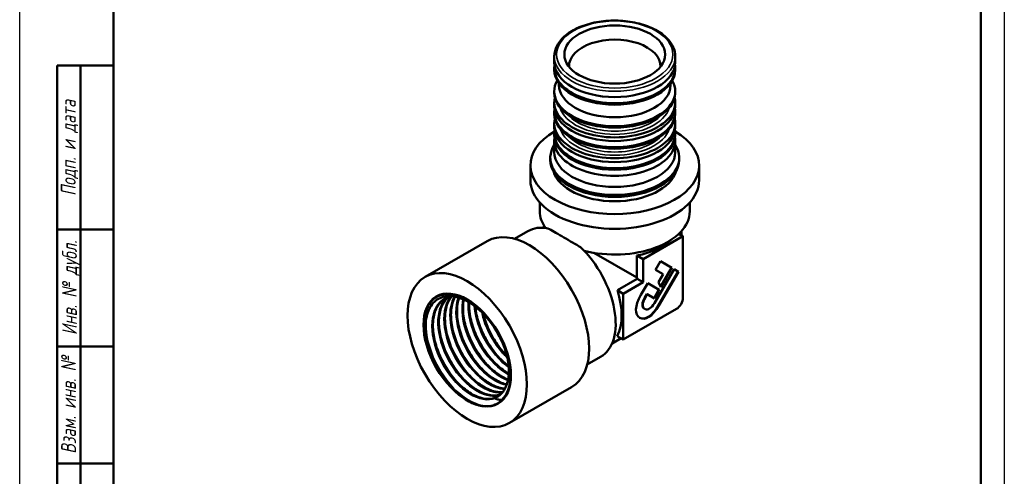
# Model space of a CAD drawing. Header units: millimetres. Extents: x -258 to 890, y -69 to 356.
# Tile 3 of 6: x 0 to 210, y 62 to 160. Entities that reach past the tile are written whole.
import ezdxf
from ezdxf.enums import TextEntityAlignment as Align

# ---------------------------------------------------------------- set-up
doc = ezdxf.new("R2010")
doc.units = ezdxf.units.MM
for name, color, linetype, lineweight in [('Видимые тонкие (ГОСТ)', 7, 'Continuous', 35), ('Видимый контур (ГОСТ)', 7, 'Continuous', 50), ('Кромка (ГОСТ)', 7, 'Continuous', 50), ('Обозначение (ГОСТ)', 7, 'Continuous', 25), ('Эскизная геометрия (ГОСТ)', 7, 'Continuous', 50)]:
    doc.layers.add(name, color=color, linetype=linetype, lineweight=lineweight)
doc.styles.get("Standard").update_dxf_attribs({"font": 'GOST Common Italic.ttf'})
doc.styles.add('Альтернативный текст (ГОСТ)', font='txt', dxfattribs={"width": 0.8})

# ---------------------------------------------------------------- blocks, each defined once
blk = doc.blocks.new('ГОСТ - Доп. графы 1')
at = {"layer": 'Эскизная геометрия (ГОСТ)'}
for p, q in [((-12, 0), (-12, 145)), ((-12, 145), (0, 145)), ((-7, 145), (-7, 0)), ((-12, 110), (-7, 110)), ((-7, 110), (0, 110)), ((-12, 85), (-7, 85)), ((-7, 85), (0, 85)), ((-12, 60), (-7, 60)), ((-7, 60), (0, 60)), ((-12, 25), (-7, 25)), ((-7, 25), (0, 25)), ((0, 0), (-12, 0))]:
    blk.add_line(p, q, dxfattribs=at)
at = {"layer": 'Обозначение (ГОСТ)', "char_height": 3.17, "attachment_point": 5, "rotation": 90, "style": 'Альтернативный текст (ГОСТ)'}
for s, insert, width in [('\\fGOST Common|b0|i1;\\H3.1700;Подп. и дата', (-9.37, 127.41), 34.7679), ('\\fGOST Common|b0|i1;\\H3.1700;Инв. № дубл.', (-8.95, 97.55), 24.8438), ('\\fGOST Common|b0|i1;\\H3.1700;Взам. инв. №', (-9.58, 72.53), 24.8669), ('\\fGOST Common|b0|i1;\\H3.1700;Подп. и дата', (-9.5, 42.47), 35.1486), ('\\fGOST Common|b0|i1;\\H3.1700;Инв. № подл.', (-9.5, 12.41), 24.9618)]:
    blk.add_mtext(s, dxfattribs=dict(at, insert=insert, width=width))
at = {"layer": 'Обозначение (ГОСТ)', "lineweight": 30, "width": 0.8, "flags": 17}
for tag, p in [('Подп._и_дата_2', (-3.53, 127.51)), ('Инв._номер_дубликата', (-3.41, 97.47)), ('Взамен_инв._номера', (-3.46, 72.53)), ('Подп._и_дата_1', (-3.42, 42.35)), ('ИНВЕНТАРНЫЙ_НОМЕР', (-3.33, 12.68))]:
    blk.add_attdef(tag, text='', height=3.17, rotation=90, dxfattribs=at).set_placement(p, align=Align.MIDDLE_CENTER)
blk = doc.blocks.new('Рамки ГОСТ_ граница 297x210')
at = {"layer": 'Кромка (ГОСТ)', "lineweight": 25}
for p, q in [((0, 0), (0, 297)), ((210, 297), (210, 0))]:
    blk.add_line(p, q, dxfattribs=at)
at = {"layer": 'Кромка (ГОСТ)'}
for p, q in [((20, 292), (20, 5)), ((205, 5), (205, 292))]:
    blk.add_line(p, q, dxfattribs=at)

msp = doc.modelspace()

# ---------------------------------------------------------------- linework, layer by layer
at = {"layer": 'Видимые тонкие (ГОСТ)'}
for p, q in [((133.402, 100.41), (133.331, 100.451)), ((136.319, 98.763), (136.248, 98.804))]:
    msp.add_line(p, q, dxfattribs=at)
msp.add_ellipse((126.918, 152.338), major_axis=(-12.4, 0), ratio=0.5773503, dxfattribs=at)
for centre, major_axis, start_param, end_param in [((126.918, 151.93), (12.9, 0), 3.1415927, 6.2831853), ((126.918, 142.1), (11.8, 0), 3.3106903, 6.1140877), ((126.918, 142.508), (-11.3, 0), 0.484993, 2.6565997), ((126.918, 137.642), (11.8, 0), 3.3183292, 6.1064488), ((126.918, 138.05), (-11.3, 0), 0.5013186, 2.640274)]:
    msp.add_ellipse(centre, major_axis=major_axis, ratio=0.5773503, start_param=start_param, end_param=end_param, dxfattribs=at)
for points, knots in [([(91.983, 100.74), (91.309, 100.62), (90.693, 100.365), (90.161, 99.974), (88.717, 98.917), (87.902, 96.876), (87.913, 94.374), (87.924, 91.968), (88.696, 89.159), (90.031, 86.616), (91.361, 84.085), (93.237, 81.84), (95.199, 80.412), (97.162, 78.984), (99.194, 78.385), (100.795, 78.752), (101.001, 78.799), (101.199, 78.862), (101.39, 78.939)], [69.6889468, 69.6889468, 69.6889468, 69.6889468, 69.965521, 69.965521, 69.965521, 70.7152713, 70.7152713, 70.7152713, 71.4362896, 71.4362896, 71.4362896, 72.1542256, 72.1542256, 72.1542256, 72.8724894, 72.8724894, 72.8724894, 72.9645224, 72.9645224, 72.9645224, 72.9645224]), ([(91.056, 100.384), (90.289, 99.668), (89.73, 98.651), (89.439, 97.407), (88.956, 95.34), (89.218, 92.665), (90.151, 90.019), (91.083, 87.376), (92.676, 84.785), (94.534, 82.863), (96.39, 80.942), (98.494, 79.705), (100.331, 79.441), (101.025, 79.341), (101.678, 79.381), (102.27, 79.55)], [63.7533105, 63.7533105, 63.7533105, 63.7533105, 64.1870841, 64.1870841, 64.1870841, 64.9078251, 64.9078251, 64.9078251, 65.6277059, 65.6277059, 65.6277059, 66.3468028, 66.3468028, 66.3468028, 66.6185227, 66.6185227, 66.6185227, 66.6185227]), ([(91.909, 100.673), (91.687, 100.405), (91.489, 100.106), (91.317, 99.779), (90.435, 98.099), (90.249, 95.667), (90.79, 93.061), (91.331, 90.455), (92.594, 87.698), (94.265, 85.443), (95.935, 83.189), (97.996, 81.456), (99.944, 80.653), (100.997, 80.219), (102.012, 80.059), (102.917, 80.166)], [57.5554411, 57.5554411, 57.5554411, 57.5554411, 57.6957551, 57.6957551, 57.6957551, 58.4151669, 58.4151669, 58.4151669, 59.1341997, 59.1341997, 59.1341997, 59.8528724, 59.8528724, 59.8528724, 60.2413179, 60.2413179, 60.2413179, 60.2413179]), ([(92.684, 100.663), (92.006, 99.446), (91.687, 97.826), (91.783, 96.002), (91.913, 93.528), (92.806, 90.702), (94.233, 88.202), (95.66, 85.704), (97.607, 83.554), (99.591, 82.265), (100.909, 81.409), (102.235, 80.938), (103.424, 80.879)], [51.3914919, 51.3914919, 51.3914919, 51.3914919, 51.9245139, 51.9245139, 51.9245139, 52.647651, 52.647651, 52.647651, 53.3702538, 53.3702538, 53.3702538, 53.8501974, 53.8501974, 53.8501974, 53.8501974]), ([(93.54, 100.463), (93.374, 100.007), (93.248, 99.512), (93.167, 98.984), (92.831, 96.808), (93.245, 94.085), (94.299, 91.461), (95.352, 88.838), (97.035, 86.335), (98.933, 84.547), (100.528, 83.044), (102.262, 82.055), (103.831, 81.728)], [45.2362737, 45.2362737, 45.2362737, 45.2362737, 45.410763, 45.410763, 45.410763, 46.1294097, 46.1294097, 46.1294097, 46.847884, 46.847884, 46.847884, 47.4517168, 47.4517168, 47.4517168, 47.4517168]), ([(94.522, 100.109), (94.191, 98.432), (94.311, 96.399), (94.876, 94.309), (95.588, 91.671), (97.002, 88.967), (98.765, 86.841), (100.404, 84.864), (102.331, 83.403), (104.132, 82.748)], [39.0844577, 39.0844577, 39.0844577, 39.0844577, 39.6548214, 39.6548214, 39.6548214, 40.3750164, 40.3750164, 40.3750164, 41.0446713, 41.0446713, 41.0446713, 41.0446713]), ([(95.642, 99.547), (95.598, 98.839), (95.621, 98.088), (95.715, 97.31), (96.022, 94.764), (97.081, 91.949), (98.623, 89.539), (100.164, 87.13), (102.174, 85.147), (104.156, 84.063), (104.206, 84.036), (104.256, 84.009), (104.306, 83.983)], [32.9421462, 32.9421462, 32.9421462, 32.9421462, 33.1628112, 33.1628112, 33.1628112, 33.8851156, 33.8851156, 33.8851156, 34.6071661, 34.6071661, 34.6071661, 34.6253787, 34.6253787, 34.6253787, 34.6253787]), ([(96.94, 98.695), (97.085, 96.771), (97.663, 94.656), (98.599, 92.654), (99.819, 90.049), (101.635, 87.659), (103.594, 86.06), (103.83, 85.868), (104.067, 85.688), (104.305, 85.519)], [26.8181298, 26.8181298, 26.8181298, 26.8181298, 27.3746383, 27.3746383, 27.3746383, 28.0991535, 28.0991535, 28.0991535, 28.1862203, 28.1862203, 28.1862203, 28.1862203]), ([(98.535, 97.33), (98.635, 96.87), (98.757, 96.405), (98.9, 95.939), (99.71, 93.3), (101.202, 90.649), (103.005, 88.613), (103.332, 88.244), (103.668, 87.895), (104.012, 87.57)], [20.73245031, 20.73245031, 20.73245031, 20.73245031, 20.85929989, 20.85929989, 20.85929989, 21.57759184, 21.57759184, 21.57759184, 21.70783477, 21.70783477, 21.70783477, 21.70783477]), ([(98.899, 96.859), (99.328, 95.362), (99.95, 93.85), (100.732, 92.423), (101.623, 90.798), (102.717, 89.292), (103.909, 88.023)], [14.54296829, 14.54296829, 14.54296829, 14.54296829, 14.91524737, 14.91524737, 14.91524737, 15.33934452, 15.33934452, 15.33934452, 15.33934452]), ([(86.769, 96.235), (86.753, 96.124), (86.74, 96.011), (86.728, 95.897), (86.473, 93.483), (87.014, 90.531), (88.216, 87.72), (89.412, 84.921), (91.252, 82.283), (93.302, 80.405), (95.356, 78.523), (97.605, 77.419), (99.519, 77.341), (100.46, 77.303), (101.32, 77.505), (102.048, 77.936)], [70.5574527, 70.5574527, 70.5574527, 70.5574527, 70.5907864, 70.5907864, 70.5907864, 71.29636, 71.29636, 71.29636, 71.9986399, 71.9986399, 71.9986399, 72.7023995, 72.7023995, 72.7023995, 73.0483438, 73.0483438, 73.0483438, 73.0483438]), ([(95.043, 94.636), (95.704, 92.341), (96.829, 90.01), (98.252, 88.004), (98.862, 87.142), (99.526, 86.344), (100.221, 85.626)], [33.39252421, 33.39252421, 33.39252421, 33.39252421, 33.96334702, 33.96334702, 33.96334702, 34.20836725, 34.20836725, 34.20836725, 34.20836725]), ([(96.33, 95.377), (96.898, 93.404), (97.804, 91.403), (98.955, 89.606), (99.717, 88.417), (100.584, 87.321), (101.506, 86.368)], [27.10933891, 27.10933891, 27.10933891, 27.10933891, 27.60015957, 27.60015957, 27.60015957, 27.92518194, 27.92518194, 27.92518194, 27.92518194]), ([(97.614, 96.118), (98.086, 94.474), (98.791, 92.811), (99.682, 91.264), (100.569, 89.723), (101.637, 88.305), (102.79, 87.109)], [20.8261536, 20.8261536, 20.8261536, 20.8261536, 21.23499969, 21.23499969, 21.23499969, 21.64199663, 21.64199663, 21.64199663, 21.64199663]), ([(91.189, 92.411), (91.217, 92.311), (91.247, 92.211), (91.277, 92.11), (92.14, 89.266), (93.728, 86.4), (95.66, 84.17), (95.891, 83.903), (96.127, 83.645), (96.367, 83.398)], [52.24208013, 52.24208013, 52.24208013, 52.24208013, 52.2670102, 52.2670102, 52.2670102, 52.97337417, 52.97337417, 52.97337417, 53.05792317, 53.05792317, 53.05792317, 53.05792317]), ([(92.473, 93.153), (93.247, 90.456), (94.676, 87.714), (96.454, 85.499), (96.839, 85.02), (97.24, 84.566), (97.652, 84.141)], [45.95889483, 45.95889483, 45.95889483, 45.95889483, 46.62953098, 46.62953098, 46.62953098, 46.77473786, 46.77473786, 46.77473786, 46.77473786]), ([(93.758, 93.894), (94.485, 91.366), (95.782, 88.795), (97.41, 86.66), (97.894, 86.025), (98.406, 85.431), (98.936, 84.883)], [39.67570952, 39.67570952, 39.67570952, 39.67570952, 40.30460681, 40.30460681, 40.30460681, 40.49155256, 40.49155256, 40.49155256, 40.49155256]), ([(87.024, 90.688), (87.364, 89.351), (87.86, 87.992), (88.495, 86.682), (89.842, 83.901), (91.8, 81.365), (93.907, 79.65), (95.24, 78.566), (96.626, 77.806), (97.93, 77.443)], [71.0455348, 71.0455348, 71.0455348, 71.0455348, 71.3769764, 71.3769764, 71.3769764, 72.0804704, 72.0804704, 72.0804704, 72.5252643, 72.5252643, 72.5252643, 72.5252643]), ([(88.623, 90.927), (88.803, 90.296), (89.017, 89.662), (89.265, 89.033), (90.306, 86.392), (91.933, 83.85), (93.799, 81.914)], [64.80845075, 64.80845075, 64.80845075, 64.80845075, 64.96551099, 64.96551099, 64.96551099, 65.62429378, 65.62429378, 65.62429378, 65.62429378]), ([(89.905, 91.669), (90, 91.337), (90.105, 91.004), (90.219, 90.671), (91.189, 87.842), (92.856, 85.05), (94.824, 82.929), (94.909, 82.837), (94.996, 82.745), (95.083, 82.656)], [58.52526544, 58.52526544, 58.52526544, 58.52526544, 58.60794979, 58.60794979, 58.60794979, 59.31043799, 59.31043799, 59.31043799, 59.34110848, 59.34110848, 59.34110848, 59.34110848])]:
    msp.add_open_spline(points, degree=3, knots=knots, dxfattribs=at)
msp.add_open_spline([(101.172, 94.138), (101.607, 93.207), (102.114, 92.301), (102.68, 91.45)], degree=3, dxfattribs=at)
at = {"layer": 'Видимый контур (ГОСТ)'}
for p, q in [((114.018, 151.93), (114.018, 150.706)), ((139.818, 151.93), (139.818, 150.706)), ((114.018, 149.399), (114.018, 149.073)), ((139.818, 149.399), (139.818, 149.073)), ((115.018, 146.197), (115.018, 145.807)), ((138.818, 146.197), (138.818, 145.807)), ((114.018, 144.5), (114.018, 144.174)), ((139.818, 144.5), (139.818, 144.174)), ((114.018, 142.1), (114.018, 141.316)), ((139.818, 142.1), (139.818, 141.316)), ((114.018, 140.009), (114.018, 139.683)), ((139.818, 140.009), (139.818, 139.683)), ((114.018, 137.642), (114.018, 136.825)), ((139.818, 137.642), (139.818, 136.825)), ((114.018, 135.519), (114.018, 135.192)), ((139.818, 135.519), (139.818, 135.192)), ((114.018, 133.886), (114.018, 131.518)), ((139.818, 133.886), (139.818, 131.518)), ((113.168, 130.293), (113.168, 129.885)), ((140.668, 130.293), (140.668, 129.885)), ((108.918, 125.52), (108.918, 128.66)), ((144.918, 125.52), (144.918, 128.66)), ((110.918, 118.871), (110.918, 120.759)), ((142.918, 118.871), (142.918, 120.759)), ((111.416, 115.365), (111.919, 115.655)), ((105.541, 112.987), (108.405, 114.64)), ((112.128, 115.347), (112.079, 115.318)), ((141.47, 113.529), (132.985, 108.63)), ((140.567, 114.05), (141.47, 113.529)), ((141.168, 114.67), (141.168, 113.703)), ((141.47, 100.465), (141.47, 113.529)), ((86.452, 104.853), (99.715, 112.51)), ((131.637, 104.707), (122.476, 109.996)), ((131.637, 109.408), (132.985, 108.63)), ((131.637, 104.707), (131.637, 109.408)), ((132.985, 108.63), (132.985, 103.731)), ((135.585, 106.372), (136.641, 108.202)), ((136.641, 108.202), (139.116, 106.773)), ((135.369, 99.275), (139.552, 106.521)), ((137.223, 105.426), (135.585, 106.372)), ((140.416, 106.023), (136.248, 98.804)), ((136.266, 103.769), (137.223, 105.426)), ((140.486, 105.982), (136.319, 98.763)), ((139.045, 106.814), (136.707, 102.765)), ((139.116, 106.773), (136.747, 102.672)), ((139.552, 106.521), (140.486, 105.982)), ((127.475, 102.013), (131.718, 104.462)), ((132.985, 103.731), (128.742, 101.281)), ((132.985, 103.731), (131.718, 104.462)), ((132.495, 101.022), (133.944, 103.531)), ((133.944, 103.531), (136.419, 102.103)), ((136.747, 102.672), (136.266, 103.769)), ((127.475, 102.013), (128.742, 101.281)), ((128.742, 101.281), (128.742, 91.483)), ((133.762, 101.196), (133.331, 100.451)), ((133.832, 101.155), (133.402, 100.41)), ((133.832, 101.155), (133.762, 101.196)), ((135.362, 100.272), (133.832, 101.155)), ((136.348, 102.143), (135.291, 100.313)), ((136.419, 102.103), (135.362, 100.272)), ((128.742, 91.483), (140.056, 98.015)), ((133.334, 98.021), (133.263, 98.062)), ((128.269, 91.756), (126.329, 90.636)), ((127.428, 92.242), (128.742, 91.483)), ((121.041, 86.14), (123.905, 87.794)), ((104.452, 73.676), (117.715, 81.333))]:
    msp.add_line(p, q, dxfattribs=at)
for centre, major_axis in [((126.918, 152.338), (-10.75, 0)), ((95.452, 89.264), (9, -15.588)), ((95.452, 89.264), (6.6, -11.432)), ((95.452, 89.264), (6.6, -11.432))]:
    msp.add_ellipse(centre, major_axis=major_axis, ratio=0.5773503, dxfattribs=at)
for centre, major_axis, start_param, end_param in [((126.918, 149.889), (9.75, 0), 6.2529625, 9.4550008), ((126.918, 149.399), (12.9, 0), 3.0537767, 6.3710013), ((126.918, 150.706), (12.9, 0), 3.1415927, 6.2831853), ((126.918, 149.073), (12.9, 0), 3.1415927, 6.2831853), ((126.918, 144.5), (12.9, 0), 2.8295943, 6.5951836), ((126.918, 145.807), (11.9, 0), 3.1415927, 6.2831853), ((126.918, 142.1), (12.9, 0), 3.0019101, 6.4228679), ((126.918, 144.174), (12.9, 0), 3.1415927, 6.2831853), ((126.918, 141.316), (12.9, 0), 3.1415927, 6.2831853), ((126.918, 137.642), (12.9, 0), 3.0041239, 6.4206541), ((126.918, 140.009), (12.9, 0), 3.0537767, 6.3710013), ((126.918, 139.683), (12.9, 0), 3.1415927, 6.2831853), ((126.918, 136.825), (12.9, 0), 3.1415927, 6.2831853), ((126.918, 128.66), (-18, 0), 5.5099163, 10.198047), ((126.918, 135.519), (12.9, 0), 3.0537767, 6.3710013), ((126.918, 133.886), (12.9, 0), 3.0537767, 6.3710013), ((126.918, 135.192), (12.9, 0), 3.1415927, 6.2831853), ((126.918, 130.293), (13.75, 0), 2.788136, 6.636642), ((126.918, 131.518), (12.9, 0), 3.1415927, 6.2831853), ((126.918, 129.885), (13.75, 0), 3.1415927, 6.2831853), ((126.918, 128.66), (13.25, 0), 3.3023843, 6.1223937), ((126.918, 125.52), (-18, 0), 0, 3.1415927), ((126.918, 118.871), (-16, 0), 0, 0.3958002), ((126.918, 118.871), (16, 0), 4.2927577, 6.2831853), ((116.155, 101.217), (-7.75, 13.423), 5.8214421, 6.2831853), ((108.715, 96.921), (-9, 15.588), 3.1415927, 6.2831853), ((126.918, 117.171), (14.25, 0), 5.0499159, 5.7274867), ((116.155, 101.217), (7.75, -13.423), 0, 2.0325395), ((122.555, 104.912), (-7.125, 12.341), 4.3560618, 4.374862), ((95.452, 89.264), (-6.518, 11.289), 3.27811, 8.2547308), ((118.312, 102.462), (7.125, -12.341), 0.3452439, 1.2144692), ((140.056, 99.648), (1, 1.732), 3.9269908, 5.4977871), ((95.934, 89.543), (5.927, -10.267), 0.2364165, 0.2951637)]:
    msp.add_ellipse(centre, major_axis=major_axis, ratio=0.5773503, start_param=start_param, end_param=end_param, dxfattribs=at)
for points, knots in [([(114.018, 151.93), (114.018, 152.726), (114.227, 153.519), (115.034, 155.041), (115.649, 155.765), (117.238, 157.081), (118.228, 157.667), (120.468, 158.624), (121.719, 158.994), (124.35, 159.482), (125.729, 159.6), (128.479, 159.577), (129.849, 159.435), (132.45, 158.905), (133.68, 158.516), (135.877, 157.521), (136.844, 156.915), (138.404, 155.537), (139.001, 154.766), (139.666, 153.293), (139.818, 152.612), (139.818, 151.93)], [2.3561945, 2.3561945, 2.3561945, 2.3561945, 2.6536187, 2.6536187, 2.9648992, 2.9648992, 3.2898507, 3.2898507, 3.6163067, 3.6163067, 3.941668, 3.941668, 4.2665779, 4.2665779, 4.5920236, 4.5920236, 4.918547, 4.918547, 5.2428963, 5.2428963, 5.4977871, 5.4977871, 5.4977871, 5.4977871]), ([(112.669, 115.228), (112.671, 115.227), (112.672, 115.227), (113.049, 115.016), (113.49, 114.767), (114.479, 114.203), (115.027, 113.888), (116.182, 113.222), (116.82, 112.852), (118.178, 112.06), (118.898, 111.639), (119.636, 111.206), (119.638, 111.205), (119.641, 111.203)], [1.80356186, 1.80356186, 1.80356186, 1.80356186, 1.80438724, 1.80438724, 2.04932456, 2.04932456, 2.29426188, 2.29426188, 2.53919921, 2.53919921, 2.78413653, 2.78413653, 2.78496191, 2.78496191, 2.78496191, 2.78496191]), ([(104.193, 86.569), (104.002, 87.877), (103.614, 89.249), (102.46, 92.037), (101.689, 93.426), (99.864, 95.985), (98.826, 97.129), (96.611, 99.016), (95.456, 99.737), (93.176, 100.653), (92.074, 100.833), (90.068, 100.62), (89.185, 100.223), (87.755, 98.892), (87.226, 97.967), (86.595, 95.698), (86.503, 94.374), (86.775, 91.494), (87.139, 89.964), (88.283, 86.894), (89.054, 85.384), (90.595, 83.054), (91.273, 82.183), (91.993, 81.395)], [-5.3624339, -5.3624339, -5.3624339, -5.3624339, -4.909516, -4.909516, -4.4362158, -4.4362158, -3.9589913, -3.9589913, -3.4778431, -3.4778431, -2.992772, -2.992772, -2.5037786, -2.5037786, -2.0108635, -2.0108635, -1.5140275, -1.5140275, -1.0132711, -1.0132711, -0.5085951, -0.5085951, -0.170422, -0.170422, -0.170422, -0.170422]), ([(101.912, 79.314), (101.099, 78.849), (100.11, 78.688), (99.026, 78.865), (97.188, 79.166), (95.092, 80.437), (93.256, 82.38), (91.42, 84.322), (89.862, 86.918), (88.968, 89.548), (88.074, 92.178), (87.854, 94.818), (88.371, 96.84), (88.766, 98.381), (89.587, 99.552), (90.706, 100.208)], [-66.7577949, -66.7577949, -66.7577949, -66.7577949, -66.3323652, -66.3323652, -66.3323652, -65.6108296, -65.6108296, -65.6108296, -64.8893996, -64.8893996, -64.8893996, -64.1680739, -64.1680739, -64.1680739, -63.6182303, -63.6182303, -63.6182303, -63.6182303]), ([(90.9, 100.317), (90.857, 100.296), (90.815, 100.273), (90.773, 100.25), (89.284, 99.431), (88.328, 97.688), (88.123, 95.434), (87.916, 93.165), (88.472, 90.397), (89.644, 87.798), (90.809, 85.213), (92.573, 82.816), (94.497, 81.18), (96.427, 79.539), (98.503, 78.677), (100.207, 78.797), (100.902, 78.846), (101.535, 79.056), (102.08, 79.411)], [69.8678566, 69.8678566, 69.8678566, 69.8678566, 69.8882165, 69.8882165, 69.8882165, 70.6081426, 70.6081426, 70.6081426, 71.3329172, 71.3329172, 71.3329172, 72.0538758, 72.0538758, 72.0538758, 72.777354, 72.777354, 72.777354, 73.0724376, 73.0724376, 73.0724376, 73.0724376]), ([(90.513, 100.094), (89.871, 99.675), (89.333, 99.063), (88.555, 97.556), (88.3, 96.651), (88.09, 94.672), (88.127, 93.578), (88.48, 91.328), (88.798, 90.145), (89.672, 87.833), (90.239, 86.675), (91.546, 84.53), (92.302, 83.515), (93.904, 81.755), (94.769, 80.987), (96.494, 79.79), (97.375, 79.346), (99.035, 78.828), (99.835, 78.748), (100.976, 78.905), (101.379, 79.029), (101.745, 79.215)], [0, 0, 0, 0, 0.3950032, 0.3950032, 0.7792478, 0.7792478, 1.1568361, 1.1568361, 1.5336629, 1.5336629, 1.9113127, 1.9113127, 2.2894408, 2.2894408, 2.6674347, 2.6674347, 3.0446847, 3.0446847, 3.4212413, 3.4212413, 3.6493639, 3.6493639, 3.6493639, 3.6493639]), ([(102.515, 79.748), (101.412, 79.387), (100.077, 79.498), (98.677, 80.093), (96.736, 80.918), (94.689, 82.669), (93.042, 84.929), (91.394, 87.188), (90.161, 89.938), (89.65, 92.523), (89.14, 95.107), (89.357, 97.503), (90.262, 99.142), (90.563, 99.689), (90.941, 100.15), (91.38, 100.517)], [-60.3616867, -60.3616867, -60.3616867, -60.3616867, -59.8422444, -59.8422444, -59.8422444, -59.1216157, -59.1216157, -59.1216157, -58.4010819, -58.4010819, -58.4010819, -57.6806416, -57.6806416, -57.6806416, -57.4403018, -57.4403018, -57.4403018, -57.4403018]), ([(91.375, 100.514), (90.662, 99.914), (90.112, 99.069), (89.774, 98.025), (89.148, 96.095), (89.253, 93.503), (90.051, 90.869), (90.849, 88.238), (92.33, 85.589), (94.125, 83.555), (95.919, 81.523), (98.01, 80.122), (99.882, 79.683), (100.836, 79.459), (101.73, 79.486), (102.508, 79.746)], [63.7224958, 63.7224958, 63.7224958, 63.7224958, 64.1131526, 64.1131526, 64.1131526, 64.8357769, 64.8357769, 64.8357769, 65.5574961, 65.5574961, 65.5574961, 66.2783874, 66.2783874, 66.2783874, 66.6459354, 66.6459354, 66.6459354, 66.6459354]), ([(91.38, 100.524), (90.921, 100.134), (90.528, 99.632), (89.839, 98.297), (89.584, 97.392), (89.374, 95.414), (89.412, 94.319), (89.764, 92.07), (90.083, 90.886), (90.957, 88.574), (91.523, 87.417), (92.83, 85.271), (93.586, 84.257), (95.188, 82.496), (96.053, 81.728), (97.778, 80.532), (98.659, 80.087), (100.32, 79.57), (101.12, 79.489), (102.069, 79.62), (102.299, 79.673), (102.52, 79.745)], [0.0887969, 0.0887969, 0.0887969, 0.0887969, 0.3950032, 0.3950032, 0.7792478, 0.7792478, 1.1568361, 1.1568361, 1.5336629, 1.5336629, 1.9113127, 1.9113127, 2.2894408, 2.2894408, 2.6674347, 2.6674347, 3.0446847, 3.0446847, 3.4212413, 3.4212413, 3.5478795, 3.5478795, 3.5478795, 3.5478795]), ([(92.108, 100.715), (92.051, 100.648), (91.996, 100.58), (91.943, 100.509), (90.862, 99.079), (90.435, 96.832), (90.753, 94.305), (91.071, 91.778), (92.13, 88.993), (93.663, 86.613), (95.195, 84.234), (97.187, 82.281), (99.148, 81.216), (100.524, 80.469), (101.876, 80.164), (103.04, 80.312)], [57.5461721, 57.5461721, 57.5461721, 57.5461721, 57.5816666, 57.5816666, 57.5816666, 58.3026986, 58.3026986, 58.3026986, 59.0233388, 59.0233388, 59.0233388, 59.7436063, 59.7436063, 59.7436063, 60.2491167, 60.2491167, 60.2491167, 60.2491167]), ([(103.046, 80.315), (101.651, 80.14), (99.985, 80.627), (98.338, 81.718), (96.378, 83.016), (94.462, 85.157), (93.063, 87.633), (91.664, 90.109), (90.794, 92.898), (90.674, 95.338), (90.565, 97.563), (91.081, 99.48), (92.115, 100.716)], [-53.9648699, -53.9648699, -53.9648699, -53.9648699, -53.3598999, -53.3598999, -53.3598999, -52.6400819, -52.6400819, -52.6400819, -51.920348, -51.920348, -51.920348, -51.2639943, -51.2639943, -51.2639943, -51.2639943]), ([(92.123, 100.718), (91.891, 100.439), (91.684, 100.126), (91.124, 99.039), (90.868, 98.134), (90.658, 96.155), (90.696, 95.061), (91.048, 92.811), (91.367, 91.628), (92.241, 89.316), (92.808, 88.158), (94.114, 86.013), (94.87, 84.998), (96.472, 83.238), (97.337, 82.47), (99.062, 81.273), (99.943, 80.829), (101.58, 80.319), (102.358, 80.235), (103.052, 80.32)], [0.2171096, 0.2171096, 0.2171096, 0.2171096, 0.3950032, 0.3950032, 0.7792478, 0.7792478, 1.1568361, 1.1568361, 1.5336629, 1.5336629, 1.9113127, 1.9113127, 2.2894408, 2.2894408, 2.6674347, 2.6674347, 3.0446847, 3.0446847, 3.4103833, 3.4103833, 3.4103833, 3.4103833]), ([(92.198, 100.73), (91.886, 100.681), (91.586, 100.603), (91.166, 100.443), (91.031, 100.384), (90.9, 100.318)], [3.42028017, 3.42028017, 3.42028017, 3.42028017, 3.57482913, 3.57482913, 3.65039787, 3.65039787, 3.65039787, 3.65039787]), ([(103.509, 81.022), (101.688, 81.107), (99.533, 82.226), (97.604, 84.101), (95.701, 85.951), (94.036, 88.52), (93.033, 91.178), (92.038, 93.818), (91.704, 96.523), (92.127, 98.639), (92.276, 99.384), (92.518, 100.054), (92.841, 100.632)], [-47.5667577, -47.5667577, -47.5667577, -47.5667577, -46.8254316, -46.8254316, -46.8254316, -46.0941996, -46.0941996, -46.0941996, -45.3680924, -45.3680924, -45.3680924, -45.1124427, -45.1124427, -45.1124427, -45.1124427]), ([(92.835, 100.633), (92.327, 99.72), (92.02, 98.582), (91.949, 97.294), (91.82, 94.974), (92.455, 92.189), (93.688, 89.61), (94.92, 87.033), (96.737, 84.684), (98.686, 83.127), (100.313, 81.828), (102.019, 81.09), (103.505, 81.017)], [51.3944001, 51.3944001, 51.3944001, 51.3944001, 51.7969827, 51.7969827, 51.7969827, 52.5218487, 52.5218487, 52.5218487, 53.2461662, 53.2461662, 53.2461662, 53.851035, 53.851035, 53.851035, 53.851035]), ([(92.85, 100.635), (92.83, 100.598), (92.811, 100.561), (92.408, 99.78), (92.152, 98.875), (91.942, 96.897), (91.98, 95.802), (92.332, 93.552), (92.651, 92.369), (93.525, 90.057), (94.092, 88.9), (95.398, 86.754), (96.155, 85.739), (97.756, 83.979), (98.622, 83.211), (100.346, 82.014), (101.227, 81.57), (102.56, 81.155), (103.051, 81.063), (103.517, 81.037)], [0.3755463, 0.3755463, 0.3755463, 0.3755463, 0.3950032, 0.3950032, 0.7792478, 0.7792478, 1.1568361, 1.1568361, 1.5336629, 1.5336629, 1.9113127, 1.9113127, 2.2894408, 2.2894408, 2.6674347, 2.6674347, 3.0446847, 3.0446847, 3.2723737, 3.2723737, 3.2723737, 3.2723737]), ([(93.685, 100.421), (93.642, 100.302), (93.603, 100.181), (93.567, 100.056), (92.989, 98.091), (93.142, 95.485), (93.977, 92.859), (94.811, 90.234), (96.318, 87.611), (98.125, 85.615), (99.931, 83.619), (102.02, 82.266), (103.878, 81.875), (103.881, 81.874), (103.883, 81.874), (103.885, 81.873)], [45.2419815, 45.2419815, 45.2419815, 45.2419815, 45.2874692, 45.2874692, 45.2874692, 46.007607, 46.007607, 46.007607, 46.727569, 46.727569, 46.727569, 47.4473598, 47.4473598, 47.4473598, 47.4482715, 47.4482715, 47.4482715, 47.4482715]), ([(103.887, 81.885), (103.51, 81.963), (103.123, 82.08), (102.73, 82.235), (100.788, 83.002), (98.72, 84.711), (97.042, 86.953), (95.364, 89.194), (94.09, 91.948), (93.543, 94.553), (93.081, 96.746), (93.139, 98.817), (93.695, 100.417)], [-41.163937, -41.163937, -41.163937, -41.163937, -41.0175383, -41.0175383, -41.0175383, -40.2934135, -40.2934135, -40.2934135, -39.5695518, -39.5695518, -39.5695518, -38.9600247, -38.9600247, -38.9600247, -38.9600247]), ([(93.715, 100.411), (93.529, 99.865), (93.399, 99.261), (93.227, 97.638), (93.264, 96.544), (93.617, 94.294), (93.935, 93.111), (94.809, 90.799), (95.376, 89.641), (96.682, 87.495), (97.439, 86.481), (99.04, 84.72), (99.906, 83.952), (101.631, 82.756), (102.511, 82.312), (103.529, 81.995), (103.714, 81.945), (103.897, 81.905)], [0.5319658, 0.5319658, 0.5319658, 0.5319658, 0.7792478, 0.7792478, 1.1568361, 1.1568361, 1.5336629, 1.5336629, 1.9113127, 1.9113127, 2.2894408, 2.2894408, 2.6674347, 2.6674347, 3.0446847, 3.0446847, 3.1292805, 3.1292805, 3.1292805, 3.1292805]), ([(94.675, 100.041), (94.438, 98.79), (94.446, 97.346), (94.711, 95.825), (95.16, 93.253), (96.341, 90.484), (97.957, 88.18), (99.572, 85.878), (101.607, 84.06), (103.559, 83.159), (103.762, 83.066), (103.964, 82.982), (104.164, 82.908)], [39.0929045, 39.0929045, 39.0929045, 39.0929045, 39.5194672, 39.5194672, 39.5194672, 40.2411828, 40.2411828, 40.2411828, 40.9626845, 40.9626845, 40.9626845, 41.0377384, 41.0377384, 41.0377384, 41.0377384]), ([(104.166, 82.924), (103.509, 83.166), (102.836, 83.512), (102.167, 83.958), (100.202, 85.266), (98.283, 87.421), (96.887, 89.908), (95.491, 92.395), (94.63, 95.193), (94.524, 97.633), (94.486, 98.488), (94.542, 99.296), (94.684, 100.036)], [-34.7533132, -34.7533132, -34.7533132, -34.7533132, -34.5075011, -34.5075011, -34.5075011, -33.7855666, -33.7855666, -33.7855666, -33.0638509, -33.0638509, -33.0638509, -32.8110087, -32.8110087, -32.8110087, -32.8110087]), ([(94.71, 100.027), (94.671, 99.81), (94.639, 99.587), (94.511, 98.38), (94.548, 97.285), (94.901, 95.035), (95.219, 93.852), (96.093, 91.54), (96.66, 90.382), (97.967, 88.237), (98.723, 87.222), (100.325, 85.462), (101.19, 84.694), (102.76, 83.605), (103.479, 83.218), (104.173, 82.952)], [0.6917384, 0.6917384, 0.6917384, 0.6917384, 0.7792478, 0.7792478, 1.1568361, 1.1568361, 1.5336629, 1.5336629, 1.9113127, 1.9113127, 2.2894408, 2.2894408, 2.6674347, 2.6674347, 2.9767604, 2.9767604, 2.9767604, 2.9767604]), ([(104.317, 84.184), (103.466, 84.642), (102.608, 85.259), (101.784, 86.016), (99.887, 87.758), (98.19, 90.224), (97.113, 92.828), (96.177, 95.09), (95.717, 97.439), (95.811, 99.45)], [-28.3302945, -28.3302945, -28.3302945, -28.3302945, -28.0175645, -28.0175645, -28.0175645, -27.2974267, -27.2974267, -27.2974267, -26.6719807, -26.6719807, -26.6719807, -26.6719807]), ([(95.799, 99.457), (95.789, 99.271), (95.784, 99.083), (95.784, 98.891), (95.785, 96.499), (96.548, 93.699), (97.876, 91.165), (99.203, 88.631), (101.082, 86.386), (103.045, 84.966), (103.467, 84.661), (103.893, 84.394), (104.316, 84.167)], [32.953747, 32.953747, 32.953747, 32.953747, 33.0116203, 33.0116203, 33.0116203, 33.735482, 33.735482, 33.735482, 34.4590856, 34.4590856, 34.4590856, 34.6148659, 34.6148659, 34.6148659, 34.6148659]), ([(95.85, 99.426), (95.819, 98.629), (95.872, 97.774), (96.185, 95.777), (96.503, 94.593), (97.377, 92.281), (97.944, 91.124), (99.251, 88.978), (100.007, 87.964), (101.609, 86.203), (102.474, 85.435), (103.663, 84.61), (103.992, 84.406), (104.32, 84.225)], [0.8638992, 0.8638992, 0.8638992, 0.8638992, 1.1568361, 1.1568361, 1.5336629, 1.5336629, 1.9113127, 1.9113127, 2.2894408, 2.2894408, 2.6674347, 2.6674347, 2.8102137, 2.8102137, 2.8102137, 2.8102137]), ([(97.122, 98.558), (97.233, 97.259), (97.537, 95.879), (98.023, 94.506), (98.959, 91.861), (100.561, 89.271), (102.427, 87.361), (103.028, 86.746), (103.655, 86.203), (104.289, 85.742)], [26.8341561, 26.8341561, 26.8341561, 26.8341561, 27.2108341, 27.2108341, 27.2108341, 27.9369414, 27.9369414, 27.9369414, 28.1710256, 28.1710256, 28.1710256, 28.1710256]), ([(104.288, 85.76), (103.264, 86.509), (102.259, 87.472), (101.349, 88.593), (99.605, 90.744), (98.224, 93.462), (97.554, 96.092), (97.342, 96.928), (97.201, 97.753), (97.134, 98.548)], [-21.8861903, -21.8861903, -21.8861903, -21.8861903, -21.5080511, -21.5080511, -21.5080511, -20.7831851, -20.7831851, -20.7831851, -20.5526438, -20.5526438, -20.5526438, -20.5526438]), ([(97.184, 98.508), (97.211, 98.222), (97.247, 97.933), (97.469, 96.518), (97.788, 95.335), (98.662, 93.023), (99.228, 91.865), (100.535, 89.72), (101.291, 88.705), (102.788, 87.06), (103.532, 86.38), (104.282, 85.822)], [1.0591804, 1.0591804, 1.0591804, 1.0591804, 1.1568361, 1.1568361, 1.5336629, 1.5336629, 1.9113127, 1.9113127, 2.2894408, 2.2894408, 2.6178241, 2.6178241, 2.6178241, 2.6178241]), ([(98.758, 97.109), (99.299, 94.839), (100.365, 92.482), (101.763, 90.471), (102.429, 89.513), (103.168, 88.637), (103.945, 87.875)], [20.75717653, 20.75717653, 20.75717653, 20.75717653, 21.38468577, 21.38468577, 21.38468577, 21.68376606, 21.68376606, 21.68376606, 21.68376606]), ([(103.939, 87.899), (102.913, 88.913), (101.952, 90.125), (101.137, 91.455), (100.054, 93.223), (99.235, 95.187), (98.778, 97.091)], [-15.39829003, -15.39829003, -15.39829003, -15.39829003, -15.00233522, -15.00233522, -15.00233522, -14.47629815, -14.47629815, -14.47629815, -14.47629815]), ([(98.856, 97.008), (99.028, 96.315), (99.247, 95.613), (99.946, 93.764), (100.513, 92.607), (101.819, 90.461), (102.575, 89.446), (103.551, 88.374), (103.73, 88.186), (103.91, 88.005)], [1.3079383, 1.3079383, 1.3079383, 1.3079383, 1.5336629, 1.5336629, 1.9113127, 1.9113127, 2.2894408, 2.2894408, 2.372118, 2.372118, 2.372118, 2.372118]), ([(103.33, 80.715), (103.784, 81.435), (104.09, 82.314), (104.377, 84.312), (104.363, 85.407), (104.193, 86.569)], [-0.81152351, -0.81152351, -0.81152351, -0.81152351, -0.40172218, -0.40172218, 0, 0, 0, 0]), ([(97.93, 77.443), (97.011, 77.681), (96.055, 78.11), (94.231, 79.27), (93.545, 79.857), (93.119, 80.253)], [0, 0, 0, 0, 0.40435726, 0.40435726, 0.77628069, 0.77628069, 0.77628069, 0.77628069]), ([(101.39, 78.939), (101.389, 78.939), (101.388, 78.94), (101.387, 78.941), (101.386, 78.941), (101.386, 78.943), (101.386, 78.943), (101.385, 78.944), (101.385, 78.944), (101.385, 78.945), (101.385, 78.946), (101.385, 78.947), (101.386, 78.948), (101.387, 78.95), (101.387, 78.951), (101.391, 78.956), (101.396, 78.961), (101.419, 78.98), (101.449, 79), (101.571, 79.073), (101.702, 79.145), (102.194, 79.455), (102.652, 79.794), (103.085, 80.363)], [-0.63431458, -0.63431458, -0.63431458, -0.63431458, -0.62800282, -0.62800282, -0.62335873, -0.62335873, -0.62085026, -0.62085026, -0.61888427, -0.61888427, -0.61673985, -0.61673985, -0.61351176, -0.61351176, -0.60691591, -0.60691591, -0.58448827, -0.58448827, -0.51383207, -0.51383207, -0.35253186, -0.35253186, 0, 0, 0, 0]), ([(102.048, 77.936), (101.748, 77.728), (101.243, 77.451), (99.723, 77.159), (98.848, 77.204), (97.93, 77.443)], [0, 0, 0, 0, 0.18895851, 0.18895851, 0.3944327, 0.3944327, 0.3944327, 0.3944327]), ([(102.797, 78.592), (102.588, 78.595), (102.372, 78.623), (101.903, 78.732), (101.649, 78.82), (101.39, 78.939)], [-0.29551693, -0.29551693, -0.29551693, -0.29551693, -0.1549422, -0.1549422, 0, 0, 0, 0])]:
    msp.add_open_spline(points, degree=3, knots=knots, dxfattribs=at)
for points in [[(132.256, 96.141), (131.147, 96.782), (131.123, 98.645), (132.495, 101.022)], [(136.248, 98.804), (134.901, 96.471), (133.34, 95.555), (132.222, 96.162)], [(136.319, 98.763), (134.957, 96.405), (133.377, 95.494), (132.256, 96.141)], [(133.331, 100.451), (132.7, 99.357), (132.633, 98.426), (133.263, 98.062)], [(133.402, 100.41), (132.77, 99.316), (132.703, 98.385), (133.334, 98.021)], [(133.334, 98.021), (133.95, 97.666), (134.737, 98.18), (135.369, 99.275)], [(93.119, 80.253), (92.734, 80.611), (92.358, 80.993), (91.993, 81.395)], [(102.081, 79.409), (102.289, 79.545), (102.484, 79.703), (102.664, 79.882)], [(102.797, 78.592), (102.568, 78.343), (102.318, 78.124), (102.048, 77.936)]]:
    msp.add_open_spline(points, degree=3, dxfattribs=at)

# ---------------------------------------------------------------- block references
for name, p in [('Рамки ГОСТ_ граница 297x210', (0, 0)), ('ГОСТ - Доп. графы 1', (20, 5))]:
    msp.add_blockref(name, p)

doc.saveas('drawing.dxf')
